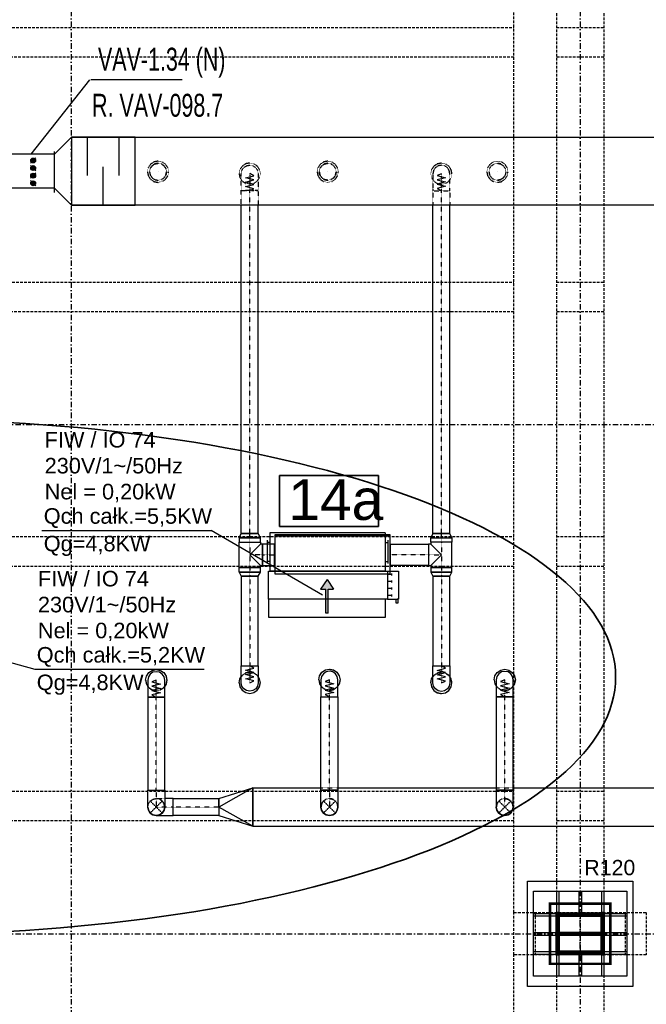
# Model space of a CAD drawing. Header units: centimetres. Extents: x -10729 to 144862, y -4437 to 43656.
# Tile 28 of 148: x 7999 to 8738, y 6117 to 7277. Entities that reach past the tile are written whole.
import ezdxf

# ---------------------------------------------------------------- set-up
doc = ezdxf.new("R2010")
doc.units = ezdxf.units.CM
doc.header["$LTSCALE"] = 0.1
for name, pattern in [('CADVENT_CENTERLINE', [9.9, 7.4, -1, 0.5, -1]), ('CADVENT_HIDDEN', [0.8, 0.25, -0.55]), ('Kondygnacja  -0_5$0$HIDDEN', [9.525, 6.35, -3.175]), ('Kondygnacja  -0_5$0$HIDDEN2', [4.7625, 3.175, -1.5875]), ('Osie rzutów$0$DASHDOT2', [12.7, 6.35, -3.175, 0, -3.175])]:
    doc.linetypes.add(name, pattern=pattern)
for name, color, linetype, lineweight in [('AU opis', 7, 'Continuous', 35), ('AU Sieć LON', 1, 'Continuous', 50), ('AU Strefa obsługiwana', 90, 'Continuous', 35), ('bgde_urządzenia', 3, 'Continuous', 30)]:
    doc.layers.add(name, color=color, linetype=linetype, lineweight=lineweight)
for name, color, linetype in [('bgde-nawiewCEN', 7, 'Continuous'), ('bgde-nawiewDETAILS', 1, 'Continuous'), ('bgde-nawiewEXP', 1, 'Continuous'), ('bgde-nawiewHIDDEN', 1, 'Continuous'), ('bgde_opis urządzen', 6, 'Continuous'), ('bgde_redukcja', 3, 'Continuous'), ('bgde_tlumik', 6, 'Continuous'), ('bgde_VAV', 4, 'Continuous'), ('Kondygnacja  -0_5$0$ARCH_GK', 8, 'Continuous'), ('Kondygnacja  -0_5$0$ARCH_INFO_ODPORNOŚĆ OGNIOWA', 8, 'Continuous'), ('Kondygnacja  -0_5$0$ARCH_KONSTR_POWYŻEJ RZUTU', 8, 'Kondygnacja  -0_5$0$HIDDEN'), ('Kondygnacja  -0_5$0$ARCH_KONSTR_POWYŻEJ RZUTU_IST', 8, 'Kondygnacja  -0_5$0$HIDDEN2'), ('Kondygnacja  -0_5$0$ARCH_OKŁADZINA', 8, 'Continuous'), ('Kondygnacja  -0_5$0$ARCH_SŁUPY', 8, 'Continuous'), ('Osie rzutów$0$ARCH_INFO_OSIE_IST', 8, 'Osie rzutów$0$DASHDOT2'), ('Osie rzutów$0$ARCH_INFO_OSIE_OPISY_IST', 8, 'Continuous')]:
    doc.layers.add(name, color=color, linetype=linetype)
doc.layers.add('Kondygnacja  -0_5$0$ARCH_KONSTRUKCJA_NIEWIDOCZNA', color=8, linetype='Continuous', plot=False)
doc.styles.add('Arial', font='ARIAL.TTF')
doc.styles.add('Kondygnacja  -0_5$0$Arial', font='ARIAL.TTF')
pattern_1 = [(45, (-1133.3117, -3177.9858), (-0.6735192, 0.6735192), [])]

# ---------------------------------------------------------------- blocks, each defined once
blk = doc.blocks.new('Osie rzutów')
at = {"layer": 'Osie rzutów$0$ARCH_INFO_OSIE_IST', "ltscale": 10}
for p, q in [((8060, 12510), (8060, 4623.26)), ((8660, 12510), (8660, 4623.26)), ((4436.04, 6800), (15156.54, 6800)), ((8660, 6170), (8660, 6230)), ((4436.04, 6200), (15156.54, 6200)), ((8690, 6200), (8630, 6200))]:
    blk.add_line(p, q, dxfattribs=at)
blk = doc.blocks.new('Kondygnacja  -0_5$0$słup_kwadrat')
at = {"layer": 'Kondygnacja  -0_5$0$ARCH_SŁUPY', "lineweight": 40}
h = blk.add_hatch(dxfattribs=at)
h.set_pattern_fill('ANSI31', color=256, scale=0.3, style=0)
h.set_pattern_definition(pattern_1)
h.paths.add_polyline_path([(36, 34), (39, 34), (39, 84), (36, 84)])
h = blk.add_hatch(dxfattribs=at)
h.set_pattern_fill('ANSI31', color=256, scale=0.3, style=0)
h.set_pattern_definition(pattern_1)
h.paths.add_polyline_path([(89, 80), (89, 83), (39, 83), (39, 80)])
h = blk.add_hatch(dxfattribs=at)
h.set_pattern_fill('ANSI31', color=256, scale=0.3, style=0)
h.set_pattern_definition(pattern_1)
h.paths.add_polyline_path([(89, 34), (92, 34), (92, 84), (89, 84)])
h = blk.add_hatch(dxfattribs=at)
h.set_pattern_fill('ANSI31', color=256, scale=0.3, style=0)
h.set_pattern_definition(pattern_1)
h.paths.add_polyline_path([(89, 57.5), (89, 60.5), (39, 60.5), (39, 57.5)])
h = blk.add_hatch(dxfattribs=at)
h.set_pattern_fill('ANSI31', color=256, scale=0.3, style=0)
h.set_pattern_definition(pattern_1)
h.paths.add_polyline_path([(89, 35), (89, 38), (39, 38), (39, 35)])
at = {"layer": 'Kondygnacja  -0_5$0$ARCH_KONSTRUKCJA_NIEWIDOCZNA'}
blk.add_lwpolyline([(119, 109), (119, 9), (9, 9), (9, 109)], close=True, dxfattribs=at)
for points in [[(36, 109), (36, 84)], [(39, 109), (39, 84)], [(62.5, 109), (62.5, 83)], [(65.5, 109), (65.5, 83)], [(89, 109), (89, 84)], [(92, 109), (92, 84)], [(9, 83), (36, 83)], [(92, 83), (119, 83)], [(9, 80), (36, 80)], [(92, 80), (119, 80)], [(9, 60.5), (36, 60.5)], [(92, 60.5), (119, 60.5)], [(9, 57.5), (36, 57.5)], [(92, 57.5), (119, 57.5)], [(9, 38), (36, 38)], [(9, 35), (36, 35)], [(62.5, 35), (62.5, 9)], [(65.5, 35), (65.5, 9)], [(92, 38), (119, 38)], [(92, 35), (119, 35)], [(36, 34), (36, 9)], [(39, 34), (39, 9)], [(89, 34), (89, 9)], [(92, 34), (92, 9)]]:
    blk.add_lwpolyline(points, dxfattribs=at)
at = {"layer": 'Kondygnacja  -0_5$0$ARCH_OKŁADZINA'}
blk.add_lwpolyline([(2, 121), (126, 121), (126, -3), (2, -3)], close=True, dxfattribs=at)
at = {"layer": 'Kondygnacja  -0_5$0$ARCH_SŁUPY', "lineweight": 40}
for p, q in [((39, 60.5), (89, 60.5)), ((89, 57.5), (39, 57.5))]:
    blk.add_line(p, q, dxfattribs=at)
at = {"layer": 'Kondygnacja  -0_5$0$ARCH_SŁUPY', "lineweight": 50, "const_width": 3}
blk.add_lwpolyline([(28.5, 94.5), (99.5, 94.5), (99.5, 23.5), (28.5, 23.5)], close=True, dxfattribs=at)
at = {"layer": 'Kondygnacja  -0_5$0$ARCH_SŁUPY', "lineweight": 40}
for points in [[(36, 84), (39, 84), (39, 34), (36, 34)], [(89, 84), (92, 84), (92, 34), (89, 34)]]:
    blk.add_lwpolyline(points, close=True, dxfattribs=at)
for points in [[(89, 83), (39, 83)], [(39, 80), (89, 80)], [(89, 38), (39, 38)], [(39, 35), (89, 35)]]:
    blk.add_lwpolyline(points, dxfattribs=at)
blk = doc.blocks.new('Kondygnacja  -0_5$0$konstrukcja istniejąca -0.5')
at = {"layer": 'Kondygnacja  -0_5$0$ARCH_KONSTR_POWYŻEJ RZUTU_IST', "ltscale": 10}
for p, q in [((8632, 7375), (8632, 6225)), ((8632, 6175), (8632, 5025))]:
    blk.add_line(p, q, dxfattribs=at)
for points in [[(8582, 6225), (8582, 7375)], [(8688, 7375), (8688, 6225)], [(7538, 7267.9), (8582, 7267.9)], [(8632, 7267.9), (8688, 7267.9)], [(8582, 7232.9), (7538, 7232.9)], [(8688, 7232.9), (8632, 7232.9)], [(7538, 6967.9), (8582, 6967.9)], [(8632, 6967.9), (8688, 6967.9)], [(8582, 6932.9), (7538, 6932.9)], [(8688, 6932.9), (8632, 6932.9)], [(7538, 6667.9), (8582, 6667.9)], [(8632, 6667.9), (8688, 6667.9)], [(8582, 6632.9), (7538, 6632.9)], [(8688, 6632.9), (8632, 6632.9)], [(7538, 6367.9), (8582, 6367.9)], [(8632, 6367.9), (8688, 6367.9)], [(8582, 6332.9), (7538, 6332.9)], [(8688, 6332.9), (8632, 6332.9)], [(8738, 6175), (8582, 6175), (8582, 6225), (8738, 6225), (8738, 6175)], [(8582, 5025), (8582, 6175)], [(8688, 6175), (8688, 5025)]]:
    blk.add_lwpolyline(points, dxfattribs=at)
at = {"layer": 'Kondygnacja  -0_5$0$ARCH_KONSTR_POWYŻEJ RZUTU_IST', "ltscale": 10, "elevation": 0}
for points in [[(8607, 6225), (8607, 6175)], [(8713, 6225), (8713, 6175)]]:
    blk.add_lwpolyline(points, dxfattribs=at)
blk = doc.blocks.new('blok')
at = {"layer": 'bgde_VAV', "color": 3, "linetype": 'Continuous', "lineweight": -2}
for p, q in [((-54400, 33775), (-54434, 33775)), ((-53950, 33775), (-54400, 33775)), ((-53967, 33775), (-54000, 33775)), ((-54434, 33225), (-54400, 33225)), ((-54400, 33225), (-54000, 33225)), ((-54000, 33225), (-53967, 33225))]:
    blk.add_line(p, q, dxfattribs=at)
at = {"layer": 'bgde_VAV', "color": 3, "linetype": 'ByBlock', "lineweight": -2}
for p, q in [((-54400, 33775), (-54400, 33225)), ((-54000, 33775), (-54000, 33225))]:
    blk.add_line(p, q, dxfattribs=at)
at = {"layer": 'bgde_VAV', "color": 3, "linetype": 'Continuous', "lineweight": -3}
for p, q in [((-54295, 33493), (-54358, 33556)), ((-54326, 33524), (-54354, 33533)), ((-54326, 33524), (-54349, 33541)), ((-54326, 33524), (-54343, 33547)), ((-54326, 33524), (-54335, 33551)), ((-54326, 33524), (-54326, 33553)), ((-54326, 33524), (-54317, 33551)), ((-54326, 33524), (-54309, 33547)), ((-54326, 33524), (-54303, 33541)), ((-54326, 33524), (-54299, 33533)), ((-54205, 33556), (-54269, 33493)), ((-54237, 33524), (-54264, 33533)), ((-54237, 33524), (-54260, 33541)), ((-54237, 33524), (-54254, 33547)), ((-54237, 33524), (-54246, 33551)), ((-54237, 33524), (-54237, 33553)), ((-54237, 33524), (-54228, 33551)), ((-54237, 33524), (-54220, 33547)), ((-54237, 33524), (-54214, 33541)), ((-54237, 33524), (-54210, 33533)), ((-54116, 33493), (-54179, 33556)), ((-54147, 33524), (-54175, 33533)), ((-54147, 33524), (-54171, 33541)), ((-54147, 33524), (-54164, 33547)), ((-54147, 33524), (-54156, 33551)), ((-54147, 33524), (-54147, 33553)), ((-54147, 33524), (-54139, 33551)), ((-54147, 33524), (-54131, 33547)), ((-54147, 33524), (-54124, 33541)), ((-54147, 33524), (-54120, 33533)), ((-54026, 33556), (-54090, 33493)), ((-54058, 33524), (-54085, 33533)), ((-54058, 33524), (-54081, 33541)), ((-54058, 33524), (-54075, 33547)), ((-54058, 33524), (-54067, 33551)), ((-54058, 33524), (-54058, 33553)), ((-54058, 33524), (-54049, 33551)), ((-54058, 33524), (-54041, 33547)), ((-54058, 33524), (-54035, 33541)), ((-54058, 33524), (-54031, 33533)), ((-54326, 33524), (-54355, 33524)), ((-54326, 33524), (-54354, 33515)), ((-54326, 33524), (-54349, 33507)), ((-54326, 33524), (-54343, 33501)), ((-54326, 33524), (-54335, 33497)), ((-54326, 33524), (-54299, 33515)), ((-54326, 33524), (-54303, 33507)), ((-54326, 33524), (-54309, 33501)), ((-54326, 33524), (-54317, 33497)), ((-54326, 33524), (-54326, 33496)), ((-54326, 33524), (-54298, 33524)), ((-54237, 33524), (-54266, 33524)), ((-54237, 33524), (-54264, 33515)), ((-54237, 33524), (-54260, 33507)), ((-54237, 33524), (-54254, 33501)), ((-54237, 33524), (-54246, 33497)), ((-54237, 33524), (-54210, 33515)), ((-54237, 33524), (-54214, 33507)), ((-54237, 33524), (-54220, 33501)), ((-54237, 33524), (-54228, 33497)), ((-54237, 33524), (-54237, 33496)), ((-54237, 33524), (-54208, 33524)), ((-54147, 33524), (-54176, 33524)), ((-54147, 33524), (-54175, 33515)), ((-54147, 33524), (-54171, 33507)), ((-54147, 33524), (-54164, 33501)), ((-54147, 33524), (-54156, 33497)), ((-54147, 33524), (-54120, 33515)), ((-54147, 33524), (-54124, 33507)), ((-54147, 33524), (-54131, 33501)), ((-54147, 33524), (-54139, 33497)), ((-54147, 33524), (-54147, 33496)), ((-54147, 33524), (-54119, 33524)), ((-54058, 33524), (-54087, 33524)), ((-54058, 33524), (-54085, 33515)), ((-54058, 33524), (-54081, 33507)), ((-54058, 33524), (-54075, 33501)), ((-54058, 33524), (-54067, 33497)), ((-54058, 33524), (-54031, 33515)), ((-54058, 33524), (-54035, 33507)), ((-54058, 33524), (-54041, 33501)), ((-54058, 33524), (-54049, 33497)), ((-54058, 33524), (-54058, 33496)), ((-54058, 33524), (-54029, 33524))]:
    blk.add_line(p, q, dxfattribs=at)
for centre in [(-54326, 33524), (-54237, 33524), (-54147, 33524), (-54058, 33524)]:
    blk.add_ellipse(centre, major_axis=(0, 28.6), ratio=1, start_param=-1.570796, end_param=4.712389, dxfattribs=at)
blk = doc.blocks.new('t34')
at = {"layer": 'bgde_tlumik'}
for p, q in [((-40401, 25953), (-40401, 26403)), ((-40026, 25953), (-40026, 26403)), ((-40214, 25603), (-40214, 26053))]:
    blk.add_line(p, q, dxfattribs=at)
blk.add_lwpolyline([(-40589, 25603), (-39839, 25603), (-39839, 26403), (-40589, 26403)], close=True, dxfattribs=at)

msp = doc.modelspace()

# ---------------------------------------------------------------- hatches: boundary and pattern name
at = {"layer": 'bgde_urządzenia'}
h = msp.add_hatch(color=256, dxfattribs=at)
h.paths.add_polyline_path([(8363.219, 6594.398), (8360.219, 6594.398), (8360.219, 6606.064), (8354.029, 6606.064), (8361.719, 6617.491), (8369.409, 6606.064), (8363.219, 6606.064)])
h.paths.add_polyline_path([(8363.219, 6577.73), (8360.219, 6577.73), (8360.219, 6594.398), (8363.219, 6594.398)])

# ---------------------------------------------------------------- linework, layer by layer
at = {"layer": 'AU opis'}
msp.add_lwpolyline([(8305.784, 6739.908), (8422.173, 6739.908), (8422.173, 6679.9), (8305.784, 6679.9)], close=True, dxfattribs=at)
at = {"layer": 'AU Sieć LON', "color": 4, "lineweight": 50}
msp.add_ellipse((9941.574, 7546.233), major_axis=(1097.156, -482.228), ratio=0.53924576, dxfattribs=at)
at = {"layer": 'AU Strefa obsługiwana'}
msp.add_ellipse((7856.68, 6502.562), major_axis=(845.197, 0), ratio=0.35891006, dxfattribs=at)
at = {"layer": 'bgde-nawiewCEN', "linetype": 'CADVENT_CENTERLINE', "ltscale": 0.06}
for p, q in [((8270.588, 7095.66), (8270.588, 7095.613)), ((8270.588, 7095.613), (8270.588, 7095.5)), ((8270.588, 7095.5), (8270.588, 7095.281)), ((8270.588, 7095.281), (8270.588, 7094.92)), ((8270.588, 7094.92), (8270.588, 7094.38)), ((8270.588, 7094.38), (8270.588, 7093.628)), ((8270.588, 7093.628), (8270.588, 7092.626)), ((8270.588, 7092.626), (8270.588, 7091.34)), ((8270.588, 7091.34), (8270.588, 7089.734)), ((8270.588, 7089.734), (8270.588, 7087.773)), ((8496.458, 7095.444), (8496.458, 7095.492)), ((8496.458, 7095.332), (8496.458, 7095.444)), ((8496.458, 7095.112), (8496.458, 7095.332)), ((8496.458, 7094.751), (8496.458, 7095.112)), ((8496.458, 7094.212), (8496.458, 7094.751)), ((8496.458, 7093.459), (8496.458, 7094.212)), ((8496.458, 7092.458), (8496.458, 7093.459)), ((8496.458, 7091.172), (8496.458, 7092.458)), ((8496.458, 7089.566), (8496.458, 7091.172)), ((8496.458, 7087.604), (8496.458, 7089.566)), ((8270.588, 7087.773), (8270.588, 7085.42)), ((8270.588, 7085.42), (8270.588, 7082.641)), ((8270.588, 7082.641), (8270.588, 7077.53)), ((8270.588, 7077.53), (8270.588, 7075.66)), ((8496.458, 7085.252), (8496.458, 7087.604)), ((8496.458, 7082.472), (8496.458, 7085.252)), ((8496.458, 7077.361), (8496.458, 7082.472)), ((8496.458, 7075.492), (8496.458, 7077.361)), ((8270.588, 6671.496), (8270.588, 7075.66)), ((8496.458, 6671.496), (8496.458, 7075.492)), ((8270.588, 6661.196), (8270.588, 6671.496)), ((8496.458, 6661.196), (8496.458, 6671.496)), ((8270.588, 6661.196), (8270.588, 6646.396)), ((8496.458, 6661.196), (8496.458, 6646.396)), ((8270.588, 6646.396), (8270.588, 6631.596)), ((8285.588, 6646.396), (8270.588, 6646.396)), ((8285.588, 6646.396), (8299.588, 6646.396)), ((8299.988, 6646.396), (8299.588, 6646.396)), ((8435.988, 6646.396), (8436.388, 6646.396)), ((8481.458, 6646.396), (8436.388, 6646.396)), ((8481.458, 6646.396), (8496.458, 6646.396)), ((8496.458, 6646.396), (8496.458, 6631.596)), ((8270.588, 6631.596), (8270.588, 6621.296)), ((8496.458, 6631.596), (8496.458, 6621.296)), ((8270.588, 6621.296), (8270.588, 6515.685)), ((8496.458, 6621.296), (8496.458, 6515.543)), ((8270.588, 6515.685), (8270.588, 6513.815)), ((8270.588, 6513.815), (8270.588, 6508.704)), ((8270.588, 6508.704), (8270.588, 6505.925)), ((8496.458, 6515.543), (8496.458, 6513.674)), ((8496.458, 6513.674), (8496.458, 6508.563)), ((8496.458, 6508.563), (8496.458, 6505.783)), ((8160.383, 6498.743), (8160.383, 6498.79)), ((8160.383, 6498.63), (8160.383, 6498.743)), ((8160.383, 6498.411), (8160.383, 6498.63)), ((8160.383, 6498.049), (8160.383, 6498.411)), ((8160.383, 6497.51), (8160.383, 6498.049)), ((8160.383, 6496.757), (8160.383, 6497.51)), ((8270.588, 6505.925), (8270.588, 6503.573)), ((8270.588, 6503.573), (8270.588, 6501.611)), ((8270.588, 6501.611), (8270.588, 6500.005)), ((8270.588, 6500.005), (8270.588, 6498.719)), ((8270.588, 6498.719), (8270.588, 6497.718)), ((8270.588, 6497.718), (8270.588, 6496.965)), ((8270.588, 6496.965), (8270.588, 6496.426)), ((8364.538, 6499.181), (8364.538, 6499.228)), ((8364.538, 6499.068), (8364.538, 6499.181)), ((8364.538, 6498.849), (8364.538, 6499.068)), ((8364.538, 6498.487), (8364.538, 6498.849)), ((8364.538, 6497.948), (8364.538, 6498.487)), ((8364.538, 6497.196), (8364.538, 6497.948)), ((8364.538, 6496.194), (8364.538, 6497.196)), ((8496.458, 6505.783), (8496.458, 6503.431)), ((8496.458, 6503.431), (8496.458, 6501.469)), ((8496.458, 6501.469), (8496.458, 6499.863)), ((8496.458, 6499.863), (8496.458, 6498.577)), ((8496.458, 6498.577), (8496.458, 6497.576)), ((8496.458, 6497.576), (8496.458, 6496.823)), ((8496.458, 6496.823), (8496.458, 6496.284)), ((8571.162, 6499.15), (8571.162, 6499.176)), ((8571.162, 6499.176), (8571.162, 6499.168)), ((8571.162, 6499.05), (8571.162, 6499.15)), ((8571.162, 6498.84), (8571.162, 6499.05)), ((8571.162, 6498.487), (8571.162, 6498.84)), ((8571.162, 6497.954), (8571.162, 6498.487)), ((8571.162, 6497.206), (8571.162, 6497.954)), ((8571.162, 6496.208), (8571.162, 6497.206)), ((8160.383, 6495.756), (8160.383, 6496.757)), ((8160.383, 6494.47), (8160.383, 6495.756)), ((8160.383, 6492.864), (8160.383, 6494.47)), ((8160.383, 6490.903), (8160.383, 6492.864)), ((8160.383, 6488.55), (8160.383, 6490.903)), ((8160.383, 6485.771), (8160.383, 6488.55)), ((8160.383, 6480.66), (8160.383, 6485.771)), ((8270.588, 6496.426), (8270.588, 6496.064)), ((8270.588, 6496.064), (8270.588, 6495.845)), ((8270.588, 6495.845), (8270.588, 6495.733)), ((8270.588, 6495.733), (8270.588, 6495.685)), ((8364.538, 6494.908), (8364.538, 6496.194)), ((8364.538, 6493.302), (8364.538, 6494.908)), ((8364.538, 6491.341), (8364.538, 6493.302)), ((8364.538, 6488.988), (8364.538, 6491.341)), ((8364.538, 6486.209), (8364.538, 6488.988)), ((8364.538, 6481.098), (8364.538, 6486.209)), ((8496.458, 6496.284), (8496.458, 6495.923)), ((8496.458, 6495.923), (8496.458, 6495.703)), ((8496.458, 6495.703), (8496.458, 6495.591)), ((8496.458, 6495.591), (8496.458, 6495.543)), ((8571.162, 6494.924), (8571.162, 6496.208)), ((8571.162, 6493.318), (8571.162, 6494.924)), ((8571.162, 6491.356), (8571.162, 6493.318)), ((8571.162, 6489.001), (8571.162, 6491.356)), ((8571.162, 6486.219), (8571.162, 6489.001)), ((8571.162, 6481.103), (8571.162, 6486.219)), ((8160.383, 6478.79), (8160.383, 6480.66)), ((8160.383, 6369.318), (8160.383, 6478.79)), ((8364.538, 6479.228), (8364.538, 6481.098)), ((8364.538, 6369.318), (8364.538, 6479.228)), ((8571.162, 6479.231), (8571.162, 6481.103)), ((8571.162, 6369.318), (8571.162, 6479.231)), ((8160.383, 6369.318), (8160.383, 6349.318)), ((8364.538, 6369.318), (8364.538, 6349.318)), ((8571.162, 6349.318), (8571.162, 6369.318)), ((8180.383, 6349.318), (8160.383, 6349.318)), ((8234.07, 6349.318), (8180.383, 6349.318))]:
    msp.add_line(p, q, dxfattribs=at)
at = {"layer": 'bgde-nawiewDETAILS', "linetype": 'CADVENT_HIDDEN'}
for p, q in [((8153.312, 6342.247), (8167.454, 6356.389)), ((8153.312, 6356.389), (8167.454, 6342.247)), ((8357.467, 6342.247), (8371.61, 6356.389)), ((8357.467, 6356.389), (8371.61, 6342.247)), ((8564.091, 6342.247), (8578.233, 6356.389)), ((8564.091, 6356.389), (8578.233, 6342.247))]:
    msp.add_line(p, q, dxfattribs=at)
at = {"layer": 'bgde-nawiewEXP', "linetype": 'Continuous'}
for points in [[(8060.424, 7058.531), (8040.424, 7078.531), (8040.424, 7118.531), (8060.424, 7138.531)], [(8483.958, 6666.681), (8508.958, 6666.681), (8506.458, 6671.496), (8486.458, 6671.496)], [(8258.088, 6661.196), (8283.088, 6661.196), (8283.088, 6666.681), (8258.088, 6666.681)], [(8299.988, 6668.896), (8435.988, 6668.896), (8435.988, 6669.896), (8299.988, 6669.896)], [(8299.988, 6623.896), (8435.988, 6623.896), (8435.988, 6668.896), (8299.988, 6668.896)], [(8481.458, 6633.896), (8483.958, 6633.896), (8483.958, 6631.596), (8508.958, 6631.596), (8508.958, 6661.196), (8483.958, 6661.196), (8483.958, 6666.681), (8508.958, 6666.681), (8508.958, 6661.196), (8483.958, 6661.196), (8483.958, 6658.896), (8481.458, 6658.896), (8481.458, 6634.848)], [(8285.588, 6633.896), (8299.588, 6633.896), (8299.588, 6658.896), (8285.588, 6658.896), (8285.588, 6634.848)], [(8436.388, 6633.896), (8436.388, 6658.896), (8481.458, 6658.896), (8481.458, 6633.896)], [(8258.088, 6626.112), (8260.588, 6621.296), (8260.588, 6515.685), (8280.588, 6515.685), (8280.588, 6621.296), (8260.588, 6621.296), (8260.588, 6621.296), (8280.588, 6621.296), (8283.088, 6626.112), (8259.039, 6626.112)], [(8483.958, 6626.112), (8508.958, 6626.112), (8508.958, 6631.596), (8483.958, 6631.596)], [(8483.958, 6626.112), (8486.458, 6621.296), (8506.458, 6621.296), (8508.958, 6626.112), (8484.91, 6626.112)], [(8486.458, 6515.543), (8506.458, 6515.543), (8506.458, 6621.296), (8486.458, 6621.296)], [(8150.383, 6498.049), (8150.383, 6478.79), (8170.383, 6478.79), (8170.383, 6498.79), (8169.622, 6502.617), (8167.454, 6505.861), (8164.21, 6508.029), (8160.383, 6508.79), (8156.556, 6508.029), (8153.312, 6505.861), (8151.144, 6502.617), (8150.383, 6498.79), (8150.383, 6498.411)], [(8260.588, 6495.685), (8260.588, 6515.685), (8280.588, 6515.685), (8280.588, 6495.685), (8279.827, 6491.858), (8277.659, 6488.614), (8274.415, 6486.446), (8270.588, 6485.685), (8266.761, 6486.446), (8263.517, 6488.614), (8261.349, 6491.858)], [(8354.538, 6486.209), (8354.538, 6479.228), (8374.538, 6479.228), (8374.538, 6499.228), (8373.777, 6503.055), (8371.61, 6506.299), (8368.365, 6508.467), (8364.538, 6509.228), (8360.712, 6508.467), (8357.467, 6506.299), (8355.3, 6503.055), (8354.538, 6499.228), (8354.538, 6488.988)], [(8486.458, 6499.863), (8486.458, 6515.543), (8506.458, 6515.543), (8506.458, 6495.543), (8505.697, 6491.716), (8503.529, 6488.472), (8500.285, 6486.305), (8496.458, 6485.543), (8492.631, 6486.305), (8489.387, 6488.472), (8487.22, 6491.716), (8486.458, 6495.543), (8486.458, 6498.577)], [(8561.162, 6498.84), (8561.162, 6479.231), (8581.162, 6479.231), (8581.162, 6499.176), (8580.401, 6503.003), (8578.233, 6506.247), (8574.989, 6508.415), (8571.162, 6509.176), (8567.335, 6508.415), (8564.091, 6506.247), (8561.923, 6503.003), (8561.162, 6499.176), (8561.162, 6499.05)], [(8150.383, 6369.318), (8170.383, 6369.318), (8170.383, 6478.79), (8150.383, 6478.79)], [(8354.538, 6349.318), (8354.538, 6369.318), (8368.365, 6369.318), (8368.365, 6369.318), (8354.538, 6369.318), (8354.538, 6479.228), (8374.538, 6479.228), (8374.538, 6369.318), (8368.365, 6369.318), (8368.365, 6369.318), (8374.538, 6369.318), (8374.538, 6349.318), (8373.777, 6345.491), (8371.61, 6342.247), (8368.365, 6340.079), (8364.538, 6339.318), (8360.712, 6340.079), (8357.467, 6342.247), (8355.3, 6345.491)], [(8561.162, 6369.318), (8581.162, 6369.318), (8581.162, 6479.231), (8561.162, 6479.231)], [(8150.383, 6349.318), (8150.383, 6369.318), (8170.383, 6369.318), (8170.383, 6349.318), (8169.622, 6345.491), (8167.454, 6342.247), (8164.21, 6340.079), (8160.383, 6339.318), (8156.556, 6340.079), (8153.312, 6342.247), (8151.144, 6345.491)], [(8234.07, 6349.318), (8234.07, 6359.318), (8274.07, 6371.818)], [(8274.07, 6326.818), (8274.07, 6371.818)], [(8561.162, 6349.318), (8561.923, 6345.491), (8564.091, 6342.247), (8567.335, 6340.079), (8571.162, 6339.318), (8574.989, 6340.079), (8578.233, 6342.247), (8580.401, 6345.491), (8581.162, 6349.318), (8581.162, 6369.318), (8561.162, 6369.318), (8561.162, 6349.702)], [(8180.383, 6339.318), (8180.383, 6359.318), (8234.07, 6359.318), (8234.07, 6339.318)], [(8234.07, 6339.318), (8274.07, 6326.818), (8234.07, 6349.318), (8234.07, 6340.079)], [(8354.538, 6349.318), (8355.3, 6345.491), (8357.467, 6342.247), (8360.712, 6340.079), (8364.538, 6339.318), (8368.365, 6340.079), (8371.61, 6342.247), (8373.777, 6345.491), (8374.538, 6349.318), (8373.777, 6345.491), (8371.61, 6342.247), (8368.365, 6340.079), (8364.538, 6339.318), (8360.712, 6340.079), (8357.467, 6342.247), (8355.3, 6345.491)], [(8561.162, 6349.318), (8561.923, 6345.491), (8564.091, 6342.247), (8567.335, 6340.079), (8571.162, 6339.318), (8574.989, 6340.079), (8578.233, 6342.247), (8580.401, 6345.491), (8581.162, 6349.318), (8580.401, 6345.491), (8578.233, 6342.247), (8574.989, 6340.079), (8571.162, 6339.318), (8567.335, 6340.079), (8564.091, 6342.247), (8561.923, 6345.491)]]:
    msp.add_lwpolyline(points, close=True, dxfattribs=at)
for points in [[(8060.424, 7138.531), (13182.874, 7138.531), (13182.874, 7058.531), (8060.424, 7058.531)], [(8258.088, 6666.681), (8283.088, 6666.681), (8280.588, 6671.496), (8280.588, 6671.496), (8260.588, 6671.496), (8260.588, 7058.531)], [(8258.088, 6666.681), (8260.588, 6671.496), (8280.588, 6671.496), (8280.588, 7058.531)], [(8486.458, 6671.496), (8506.458, 6671.496), (8506.458, 7058.531)], [(8486.458, 6671.496), (8486.458, 7058.531)], [(8258.088, 6626.112), (8283.088, 6626.112), (8283.088, 6631.596), (8258.088, 6631.596), (8258.088, 6661.196), (8283.088, 6661.196), (8283.088, 6658.896), (8270.588, 6646.396), (8283.088, 6633.896), (8285.588, 6633.896), (8285.588, 6658.896), (8283.088, 6658.896)], [(8299.588, 6633.896), (8299.588, 6658.896), (8299.988, 6658.896)], [(8435.988, 6633.896), (8436.388, 6633.896), (8436.388, 6658.896), (8435.988, 6658.896)], [(8483.958, 6633.896), (8496.458, 6646.396), (8483.958, 6658.896)], [(8258.088, 6626.112), (8258.088, 6631.596), (8283.088, 6631.596), (8283.088, 6633.896)], [(8299.588, 6633.896), (8299.988, 6633.896)], [(8147.883, 6498.79), (8148.834, 6503.574), (8151.544, 6507.629), (8155.599, 6510.339), (8160.383, 6511.29), (8165.166, 6510.339), (8169.222, 6507.629), (8171.931, 6503.574), (8172.883, 6498.79), (8171.931, 6494.007), (8170.383, 6491.689)], [(8352.038, 6499.228), (8352.99, 6504.012), (8355.7, 6508.067), (8359.755, 6510.777), (8364.538, 6511.728), (8369.322, 6510.777), (8373.377, 6508.067), (8376.087, 6504.012), (8377.038, 6499.228), (8376.087, 6494.445), (8374.538, 6492.127)], [(8558.662, 6499.156), (8558.662, 6499.168), (8559.613, 6503.951), (8562.323, 6508.006), (8566.378, 6510.716), (8571.162, 6511.668), (8575.945, 6510.716), (8580.001, 6508.006), (8582.71, 6503.951), (8583.662, 6499.168), (8582.71, 6494.384), (8581.162, 6492.067)], [(8147.883, 6498.79), (8148.834, 6494.007), (8150.383, 6491.689)], [(8258.088, 6495.685), (8259.039, 6490.902), (8261.749, 6486.846), (8265.804, 6484.137), (8270.588, 6483.185), (8275.371, 6484.137), (8279.427, 6486.846), (8282.136, 6490.902), (8283.088, 6495.685), (8282.136, 6500.469), (8280.588, 6502.786)], [(8258.088, 6495.685), (8259.039, 6500.469), (8260.588, 6502.786)], [(8352.038, 6499.228), (8352.99, 6494.445), (8354.538, 6492.127)], [(8483.958, 6495.543), (8484.91, 6490.76), (8487.619, 6486.704), (8491.675, 6483.995), (8496.458, 6483.043), (8501.242, 6483.995), (8505.297, 6486.704), (8508.007, 6490.76), (8508.958, 6495.543), (8508.007, 6500.327), (8506.458, 6502.644)], [(8483.958, 6495.543), (8484.91, 6500.327), (8486.458, 6502.644)], [(8558.662, 6499.168), (8559.613, 6494.384), (8561.162, 6492.067)], [(8558.662, 6499.156), (8559.613, 6494.372), (8561.162, 6492.055)], [(8581.162, 6492.055), (8582.71, 6494.372), (8583.662, 6499.156), (8583.662, 6499.168)], [(8274.07, 6326.818), (9584.963, 6326.818), (9584.963, 6371.818), (9575.834, 6371.818)], [(8274.07, 6371.818), (8354.538, 6371.818)], [(8374.538, 6371.818), (8561.162, 6371.818)], [(8581.162, 6371.818), (8749.518, 6371.818)], [(8150.383, 6349.318), (8151.144, 6345.491), (8153.312, 6342.247), (8156.556, 6340.079), (8160.383, 6339.318), (8180.383, 6339.318), (8180.383, 6359.318), (8170.383, 6359.318)], [(8150.383, 6349.318), (8151.144, 6345.491), (8153.312, 6342.247), (8156.556, 6340.079), (8160.383, 6339.318), (8164.21, 6340.079), (8167.454, 6342.247), (8169.622, 6345.491), (8170.383, 6349.318), (8169.622, 6345.491), (8167.454, 6342.247), (8164.21, 6340.079), (8160.383, 6339.318)]]:
    msp.add_lwpolyline(points, dxfattribs=at)
at = {"layer": 'bgde-nawiewEXP'}
for points in [[(8270.588, 6495.685), (8275.588, 6497.815), (8265.588, 6500.351), (8275.588, 6502.873), (8265.588, 6505.402), (8275.588, 6507.955), (8265.588, 6510.491), (8275.588, 6513.037), (8270.588, 6515.685)], [(8496.458, 6495.543), (8501.458, 6497.673), (8491.458, 6500.209), (8501.458, 6502.731), (8491.458, 6505.26), (8501.458, 6507.813), (8491.458, 6510.349), (8501.458, 6512.895), (8496.458, 6515.543)], [(8160.383, 6498.79), (8155.383, 6496.66), (8165.383, 6494.124), (8155.383, 6491.602), (8165.383, 6489.074), (8155.383, 6486.52), (8165.383, 6483.984), (8155.383, 6481.438), (8160.383, 6478.79)], [(8364.538, 6499.228), (8359.538, 6497.098), (8369.538, 6494.562), (8359.538, 6492.04), (8369.538, 6489.512), (8359.538, 6486.958), (8369.538, 6484.422), (8359.538, 6481.876), (8364.538, 6479.228)], [(8571.162, 6499.168), (8566.162, 6497.089), (8576.162, 6494.553), (8566.162, 6492.03), (8576.162, 6489.503), (8566.162, 6486.951), (8576.162, 6484.417), (8566.162, 6481.875), (8571.162, 6479.231)]]:
    msp.add_lwpolyline(points, dxfattribs=at)
at = {"layer": 'bgde-nawiewHIDDEN', "linetype": 'CADVENT_HIDDEN'}
for points in [[(8150.02, 7097.81), (8150.972, 7093.027), (8153.681, 7088.971), (8157.737, 7086.262), (8162.52, 7085.31), (8167.304, 7086.262), (8171.359, 7088.971), (8174.069, 7093.027), (8175.02, 7097.81), (8174.069, 7102.594), (8171.359, 7106.649), (8167.304, 7109.359), (8162.52, 7110.31), (8157.737, 7109.359), (8153.681, 7106.649), (8150.972, 7102.594)], [(8150.02, 7097.81), (8150.972, 7093.027), (8153.681, 7088.971), (8157.737, 7086.262), (8162.52, 7085.31), (8167.304, 7086.262), (8171.359, 7088.971), (8174.069, 7093.027), (8175.02, 7097.81), (8174.069, 7102.594), (8171.359, 7106.649), (8167.304, 7109.359), (8162.52, 7110.31), (8157.737, 7109.359), (8153.681, 7106.649), (8150.972, 7102.594)], [(8152.52, 7097.81), (8153.281, 7093.983), (8155.449, 7090.739), (8158.693, 7088.571), (8162.52, 7087.81), (8166.347, 7088.571), (8169.591, 7090.739), (8171.759, 7093.983), (8172.52, 7097.81), (8171.759, 7101.637), (8169.591, 7104.881), (8166.347, 7107.049), (8162.52, 7107.81), (8158.693, 7107.049), (8155.449, 7104.881), (8153.281, 7101.637)], [(8258.088, 7095.66), (8259.039, 7090.877), (8261.749, 7086.822), (8265.804, 7084.112), (8270.588, 7083.16), (8275.371, 7084.112), (8279.427, 7086.822), (8282.136, 7090.877), (8283.088, 7095.66), (8282.136, 7100.444), (8279.427, 7104.499), (8275.371, 7107.209), (8270.588, 7108.16), (8265.804, 7107.209), (8261.749, 7104.499), (8259.039, 7100.444)], [(8258.088, 7095.66), (8259.039, 7090.877), (8261.749, 7086.822), (8265.804, 7084.112), (8270.588, 7083.16), (8275.371, 7084.112), (8279.427, 7086.822), (8282.136, 7090.877), (8283.088, 7095.66), (8282.136, 7100.444), (8279.427, 7104.499), (8275.371, 7107.209), (8270.588, 7108.16), (8265.804, 7107.209), (8261.749, 7104.499), (8259.039, 7100.444)], [(8350.02, 7097.81), (8350.972, 7093.027), (8353.681, 7088.971), (8357.737, 7086.262), (8362.52, 7085.31), (8367.304, 7086.262), (8371.359, 7088.971), (8374.069, 7093.027), (8375.02, 7097.81), (8374.069, 7102.594), (8371.359, 7106.649), (8367.304, 7109.359), (8362.52, 7110.31), (8357.737, 7109.359), (8353.681, 7106.649), (8350.972, 7102.594)], [(8350.02, 7097.81), (8350.972, 7093.027), (8353.681, 7088.971), (8357.737, 7086.262), (8362.52, 7085.31), (8367.304, 7086.262), (8371.359, 7088.971), (8374.069, 7093.027), (8375.02, 7097.81), (8374.069, 7102.594), (8371.359, 7106.649), (8367.304, 7109.359), (8362.52, 7110.31), (8357.737, 7109.359), (8353.681, 7106.649), (8350.972, 7102.594)], [(8352.52, 7097.81), (8353.281, 7093.983), (8355.449, 7090.739), (8358.693, 7088.571), (8362.52, 7087.81), (8366.347, 7088.571), (8369.591, 7090.739), (8371.759, 7093.983), (8372.52, 7097.81), (8371.759, 7101.637), (8369.591, 7104.881), (8366.347, 7107.049), (8362.52, 7107.81), (8358.693, 7107.049), (8355.449, 7104.881), (8353.281, 7101.637)], [(8483.958, 7095.492), (8484.91, 7090.708), (8487.619, 7086.653), (8491.675, 7083.943), (8496.458, 7082.992), (8501.242, 7083.943), (8505.297, 7086.653), (8508.007, 7090.708), (8508.958, 7095.492), (8508.007, 7100.275), (8505.297, 7104.331), (8501.242, 7107.04), (8496.458, 7107.992), (8491.675, 7107.04), (8487.619, 7104.331), (8484.91, 7100.275)], [(8483.958, 7095.492), (8484.91, 7090.708), (8487.619, 7086.653), (8491.675, 7083.943), (8496.458, 7082.992), (8501.242, 7083.943), (8505.297, 7086.653), (8508.007, 7090.708), (8508.958, 7095.492), (8508.007, 7100.275), (8505.297, 7104.331), (8501.242, 7107.04), (8496.458, 7107.992), (8491.675, 7107.04), (8487.619, 7104.331), (8484.91, 7100.275)], [(8486.458, 7075.492), (8506.458, 7075.492), (8506.458, 7095.492), (8505.697, 7099.319), (8503.529, 7102.563), (8500.285, 7104.73), (8496.458, 7105.492), (8492.631, 7104.73), (8489.387, 7102.563), (8487.22, 7099.319), (8486.458, 7095.492), (8486.458, 7077.361)], [(8550.02, 7097.81), (8550.972, 7093.027), (8553.681, 7088.971), (8557.737, 7086.262), (8562.52, 7085.31), (8567.304, 7086.262), (8571.359, 7088.971), (8574.069, 7093.027), (8575.02, 7097.81), (8574.069, 7102.594), (8571.359, 7106.649), (8567.304, 7109.359), (8562.52, 7110.31), (8557.737, 7109.359), (8553.681, 7106.649), (8550.972, 7102.594)], [(8550.02, 7097.81), (8550.972, 7093.027), (8553.681, 7088.971), (8557.737, 7086.262), (8562.52, 7085.31), (8567.304, 7086.262), (8571.359, 7088.971), (8574.069, 7093.027), (8575.02, 7097.81), (8574.069, 7102.594), (8571.359, 7106.649), (8567.304, 7109.359), (8562.52, 7110.31), (8557.737, 7109.359), (8553.681, 7106.649), (8550.972, 7102.594)], [(8354.538, 6349.318), (8355.3, 6353.144), (8357.467, 6356.389), (8360.712, 6358.556), (8364.538, 6359.318), (8368.365, 6358.556), (8371.61, 6356.389), (8373.777, 6353.144), (8374.538, 6349.318), (8373.777, 6353.144), (8371.61, 6356.389), (8368.365, 6358.556), (8364.538, 6359.318), (8360.712, 6358.556), (8357.467, 6356.389), (8355.3, 6353.144)], [(8561.162, 6349.318), (8561.923, 6353.144), (8564.091, 6356.389), (8567.335, 6358.556), (8571.162, 6359.318), (8574.989, 6358.556), (8578.233, 6356.389), (8580.401, 6353.144), (8581.162, 6349.318), (8580.401, 6353.144), (8578.233, 6356.389), (8574.989, 6358.556), (8571.162, 6359.318), (8567.335, 6358.556), (8564.091, 6356.389), (8561.923, 6353.144)]]:
    msp.add_lwpolyline(points, close=True, dxfattribs=at)
for points in [[(8152.52, 7097.81), (8153.281, 7101.637), (8155.449, 7104.881), (8158.693, 7107.049), (8162.52, 7107.81), (8166.347, 7107.049)], [(8166.347, 7107.049), (8162.52, 7107.81)], [(8166.347, 7107.049), (8169.591, 7104.881), (8171.759, 7101.637), (8172.52, 7097.81), (8171.759, 7093.983)], [(8260.588, 7058.531), (8260.588, 7095.66), (8261.349, 7099.487), (8263.517, 7102.731), (8266.761, 7104.899), (8270.588, 7105.66), (8274.415, 7104.899), (8277.659, 7102.731), (8279.827, 7099.487), (8280.588, 7095.66), (8280.588, 7075.66), (8274.415, 7075.66), (8274.415, 7075.66), (8270.588, 7075.66), (8270.588, 7075.66), (8260.588, 7075.66), (8260.588, 7075.66), (8266.761, 7075.66)], [(8352.52, 7097.81), (8353.281, 7101.637), (8355.449, 7104.881), (8358.693, 7107.049), (8362.52, 7107.81), (8366.347, 7107.049), (8369.591, 7104.881), (8371.759, 7101.637), (8372.52, 7097.81), (8371.759, 7093.983), (8369.591, 7090.739), (8366.347, 7088.571), (8362.52, 7087.81), (8358.693, 7088.571)], [(8552.52, 7097.81), (8553.281, 7101.637), (8555.449, 7104.881), (8558.693, 7107.049), (8562.52, 7107.81), (8566.347, 7107.049), (8569.591, 7104.881), (8571.759, 7101.637), (8572.52, 7097.81), (8571.759, 7093.983), (8569.591, 7090.739), (8566.347, 7088.571)], [(8552.52, 7097.81), (8553.281, 7101.637), (8555.449, 7104.881), (8558.693, 7107.049), (8562.52, 7107.81), (8566.347, 7107.049)], [(8566.347, 7107.049), (8562.52, 7107.81)], [(8566.347, 7107.049), (8569.591, 7104.881), (8571.759, 7101.637)], [(8571.759, 7101.637), (8569.591, 7104.881)], [(8571.759, 7101.637), (8572.52, 7097.81), (8571.759, 7093.983), (8569.591, 7090.739)], [(8152.52, 7097.81), (8153.281, 7093.983), (8155.449, 7090.739), (8158.693, 7088.571), (8162.52, 7087.81), (8166.347, 7088.571)], [(8166.347, 7088.571), (8162.52, 7087.81)], [(8166.347, 7088.571), (8169.591, 7090.739), (8171.759, 7093.983)], [(8171.759, 7093.983), (8169.591, 7090.739)], [(8171.759, 7093.983), (8172.52, 7097.81)], [(8352.52, 7097.81), (8353.281, 7093.983)], [(8353.281, 7093.983), (8352.52, 7097.81)], [(8353.281, 7093.983), (8355.449, 7090.739), (8358.693, 7088.571), (8362.52, 7087.81)], [(8552.52, 7097.81), (8553.281, 7093.983), (8555.449, 7090.739), (8558.693, 7088.571), (8562.52, 7087.81), (8566.347, 7088.571)], [(8552.52, 7097.81), (8553.281, 7093.983), (8555.449, 7090.739), (8558.693, 7088.571), (8562.52, 7087.81), (8566.347, 7088.571), (8569.591, 7090.739), (8571.759, 7093.983)], [(8566.347, 7088.571), (8562.52, 7087.81)], [(8566.347, 7088.571), (8569.591, 7090.739)], [(8266.761, 7075.66), (8263.517, 7075.66)], [(8266.761, 7075.66), (8274.415, 7075.66), (8274.415, 7075.66), (8277.659, 7075.66), (8277.659, 7075.66), (8280.588, 7075.66), (8280.588, 7058.531)], [(8486.458, 7075.492), (8506.458, 7075.492), (8506.458, 7058.531)], [(8486.458, 7075.492), (8486.458, 7058.531)], [(8299.988, 6633.896), (8299.988, 6658.896)], [(8435.988, 6633.896), (8435.988, 6658.896)], [(8147.883, 6498.79), (8148.834, 6503.574), (8151.544, 6507.629), (8155.599, 6510.339), (8160.383, 6511.29), (8165.166, 6510.339), (8169.222, 6507.629), (8171.931, 6503.574), (8172.883, 6498.79), (8171.931, 6494.007), (8169.222, 6489.951), (8165.166, 6487.242), (8160.383, 6486.29), (8155.599, 6487.242), (8151.544, 6489.951), (8155.599, 6487.242), (8160.383, 6486.29), (8165.166, 6487.242), (8169.222, 6489.951), (8170.383, 6491.689)], [(8352.038, 6499.228), (8352.99, 6504.012), (8355.7, 6508.067), (8359.755, 6510.777), (8364.538, 6511.728), (8369.322, 6510.777), (8373.377, 6508.067), (8376.087, 6504.012), (8377.038, 6499.228), (8376.087, 6494.445), (8373.377, 6490.389), (8369.322, 6487.68), (8364.538, 6486.728), (8359.755, 6487.68), (8355.7, 6490.389), (8359.755, 6487.68), (8364.538, 6486.728), (8369.322, 6487.68), (8373.377, 6490.389), (8374.538, 6492.127)], [(8147.883, 6498.79), (8148.834, 6494.007), (8151.544, 6489.951), (8150.383, 6491.689)], [(8258.088, 6495.685), (8259.039, 6490.902), (8261.749, 6486.846), (8265.804, 6484.137), (8270.588, 6483.185), (8275.371, 6484.137), (8279.427, 6486.846), (8282.136, 6490.902), (8283.088, 6495.685), (8282.136, 6500.469), (8279.427, 6504.524), (8275.371, 6507.234), (8270.588, 6508.185), (8265.804, 6507.234), (8261.749, 6504.524), (8260.588, 6502.786)], [(8258.088, 6495.685), (8259.039, 6500.469), (8261.749, 6504.524), (8265.804, 6507.234), (8270.588, 6508.185), (8275.371, 6507.234), (8279.427, 6504.524), (8280.588, 6502.786)], [(8352.038, 6499.228), (8352.99, 6494.445), (8355.7, 6490.389), (8354.538, 6492.127)], [(8483.958, 6495.543), (8484.91, 6490.76), (8487.619, 6486.704), (8491.675, 6483.995), (8496.458, 6483.043), (8501.242, 6483.995), (8505.297, 6486.704), (8508.007, 6490.76), (8508.958, 6495.543), (8508.007, 6500.327), (8505.297, 6504.382), (8501.242, 6507.092), (8496.458, 6508.043), (8491.675, 6507.092), (8487.619, 6504.382), (8486.458, 6502.644)], [(8483.958, 6495.543), (8484.91, 6500.327), (8487.619, 6504.382), (8491.675, 6507.092), (8496.458, 6508.043), (8501.242, 6507.092), (8505.297, 6504.382), (8506.458, 6502.644)], [(8561.162, 6492.067), (8562.323, 6490.329), (8566.378, 6487.619), (8571.162, 6486.668), (8575.945, 6487.619), (8580.001, 6490.329), (8581.162, 6492.067)], [(8561.162, 6492.055), (8562.323, 6490.317), (8566.378, 6487.607), (8571.162, 6486.656), (8575.945, 6487.607), (8580.001, 6490.317), (8581.162, 6492.055)], [(8354.538, 6371.818), (8374.538, 6371.818)], [(8561.162, 6371.818), (8581.162, 6371.818)], [(8150.383, 6349.318), (8151.144, 6353.144), (8153.312, 6356.389), (8156.556, 6358.556), (8160.383, 6359.318), (8170.383, 6359.318)], [(8150.383, 6349.318), (8151.144, 6353.144), (8153.312, 6356.389), (8156.556, 6358.556), (8160.383, 6359.318), (8164.21, 6358.556), (8167.454, 6356.389), (8169.622, 6353.144), (8170.383, 6349.318), (8169.622, 6353.144), (8167.454, 6356.389), (8164.21, 6358.556), (8160.383, 6359.318)]]:
    msp.add_lwpolyline(points, dxfattribs=at)
at = {"layer": 'bgde-nawiewHIDDEN'}
for points in [[(8162.52, 7097.81), (8162.52, 7097.81)], [(8270.588, 7075.66), (8275.588, 7077.67), (8265.588, 7080.28), (8275.588, 7082.883), (8265.588, 7085.509), (8275.588, 7088.116), (8265.588, 7090.658), (8275.588, 7093.16), (8270.588, 7095.66)], [(8362.52, 7097.81), (8362.52, 7097.81)], [(8496.458, 7095.492), (8491.458, 7093.362), (8501.458, 7090.826), (8491.458, 7088.304), (8501.458, 7085.775), (8491.458, 7083.222), (8501.458, 7080.686), (8491.458, 7078.14), (8496.458, 7075.492)], [(8562.52, 7097.81), (8562.52, 7097.81)]]:
    msp.add_lwpolyline(points, dxfattribs=at)
at = {"layer": 'bgde_opis urządzen'}
for p, q in [((8025.389, 6675.11, 1188.109), (8225.277, 6675.11, 1188.109)), ((8356.525, 6598.959), (8225.277, 6675.11, 1188.109)), ((7730.265, 6591.735, -170.95), (8017.16, 6511.546, -55.796)), ((8017.16, 6511.546, -55.796), (8217.047, 6511.546, -55.796))]:
    msp.add_line(p, q, dxfattribs=at)
at = {"layer": 'bgde_urządzenia'}
for p, q in [((8294.319, 6672.398, 119), (8294.319, 6627.398, 119)), ((8430.319, 6672.398, 119), (8294.319, 6672.398, 119)), ((8430.319, 6672.398, 119), (8430.319, 6627.398, 119)), ((8291.319, 6663.648, 119), (8291.319, 6636.148, 119)), ((8294.319, 6661.148, 119), (8291.319, 6661.148, 119)), ((8430.319, 6661.148, 119), (8433.319, 6661.148, 119)), ((8433.319, 6663.648, 119), (8433.319, 6636.148, 119)), ((8294.319, 6638.648, 119), (8291.319, 6638.648, 119)), ((8430.319, 6638.648, 119), (8433.319, 6638.648, 119)), ((8292.819, 6594.398, 119), (8292.819, 6627.398, 119)), ((8292.819, 6627.398, 119), (8432.819, 6627.398, 119)), ((8430.319, 6627.398, 119), (8294.319, 6627.398, 119)), ((8432.819, 6627.398, 119), (8432.819, 6594.398, 119)), ((8432.819, 6627.398, 119), (8445.819, 6627.398, 119)), ((8438.019, 6622.023, 119), (8438.019, 6624.523, 119)), ((8445.819, 6627.398, 119), (8445.819, 6594.398, 119)), ((8361.719, 6617.491, 119), (8354.029, 6606.064, 119)), ((8361.719, 6617.491, 119), (8369.409, 6606.064, 119)), ((8438.019, 6623.273, 119), (8432.819, 6623.273, 119)), ((8438.019, 6615.023, 119), (8432.819, 6615.023, 119)), ((8438.019, 6613.773, 119), (8438.019, 6616.273, 119)), ((8354.029, 6606.064, 119), (8360.219, 6606.064, 119)), ((8360.219, 6577.73, 119), (8360.219, 6606.064, 119)), ((8363.219, 6577.73, 119), (8363.219, 6606.064, 119)), ((8363.219, 6606.064, 119), (8369.409, 6606.064, 119)), ((8438.019, 6606.773, 119), (8432.819, 6606.773, 119)), ((8438.019, 6605.523, 119), (8438.019, 6608.023, 119)), ((8430.619, 6594.398, 119), (8292.819, 6594.398, 119)), ((8292.819, 6594.398, 119), (8292.819, 6572.898, 119)), ((8430.619, 6572.898, 119), (8430.619, 6594.398, 119)), ((8432.819, 6594.398, 119), (8430.619, 6594.398, 119)), ((8438.019, 6598.523, 119), (8432.819, 6598.523, 119)), ((8432.819, 6594.398, 119), (8445.819, 6594.398, 119)), ((8438.019, 6597.273, 119), (8438.019, 6599.773, 119)), ((8443.319, 6589.398, 119), (8443.319, 6594.398, 119)), ((8445.819, 6594.398, 119), (8444.319, 6594.398, 119)), ((8445.319, 6594.398, 119), (8445.319, 6589.398, 119)), ((8445.319, 6589.398, 119), (8443.319, 6589.398, 119)), ((8292.819, 6572.898, 119), (8430.619, 6572.898, 119)), ((8363.219, 6577.73, 119), (8360.219, 6577.73, 119))]:
    msp.add_line(p, q, dxfattribs=at)
at = {"layer": 'bgde_VAV'}
for p, q in [((8012.924, 7118.531), (8082.061, 7205.985, -98.363)), ((8190.784, 7205.985, -98.363), (8083.466, 7205.985, -98.363))]:
    msp.add_line(p, q, dxfattribs=at)
at = {"layer": 'Kondygnacja  -0_5$0$ARCH_GK', "linetype": 'Continuous', "lineweight": -3}
for p, q in [((8655, 6235.5), (8665, 6235.5)), ((8665, 6164.5), (8655, 6164.5))]:
    msp.add_line(p, q, dxfattribs=at)

# ---------------------------------------------------------------- block references
at = {"layer": 'bgde_redukcja', "xscale": 0.09999999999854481, "yscale": 0.09999999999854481, "zscale": 0.1, "rotation": 270}
msp.add_blockref('blok', (4662.921, 1678.488), dxfattribs=at)
at = {"layer": 'bgde_tlumik', "xscale": 0.1000000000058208, "yscale": 0.09999999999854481, "zscale": 0.1}
msp.add_blockref('t34', (12119.304, 4498.207), dxfattribs=at)
at = {"layer": 'Kondygnacja  -0_5$0$ARCH_KONSTR_POWYŻEJ RZUTU'}
msp.add_blockref('Kondygnacja  -0_5$0$konstrukcja istniejąca -0.5', (0, 0), dxfattribs=at)
at = {"layer": 'Kondygnacja  -0_5$0$ARCH_SŁUPY'}
msp.add_blockref('Kondygnacja  -0_5$0$słup_kwadrat', (8596, 6141), dxfattribs=at)
at = {"layer": 'Osie rzutów$0$ARCH_INFO_OSIE_OPISY_IST'}
msp.add_blockref('Osie rzutów', (0, 0), dxfattribs=at)

# ---------------------------------------------------------------- texts
at = {"layer": 'AU opis', "insert": (8316.055, 6735.582, 119), "char_height": 48, "width": 72.77772, "attachment_point": 1, "style": 'Arial'}
msp.add_mtext('14a', dxfattribs=at)
at = {"layer": 'bgde_opis urządzen', "char_height": 18.326, "width": 421.7149, "attachment_point": 1, "style": 'Arial'}
for s, insert in [('FIW / IO 74\\P230V/1~/50Hz\\PNel = 0,20kW', (8028.858, 6791.227, 2308.732)), ('Qch całk.=5,5KW', (8027.777, 6701.392, 2308.732)), ('Qg=4,8KW', (8027.777, 6668.913, 2308.732)), ('FIW / IO 74\\P230V/1~/50Hz\\PNel = 0,20kW', (8020.907, 6627.567, 1064.827)), ('Qch całk.=5,2KW', (8019.547, 6537.828, 1064.827)), ('Qg=4,8KW', (8019.547, 6505.349, 1064.827))]:
    msp.add_mtext(s, dxfattribs=dict(at, insert=insert))
at = {"layer": 'bgde_VAV', "width": 0.7}
for s, p in [('VAV-1.34 (N)', (8091.706, 7216.951, 189.637)), ('R. VAV-098.7', (8084.744, 7162.68, 189.637))]:
    msp.add_text(s, height=27, dxfattribs=at).set_placement(p)
at = {"layer": 'Kondygnacja  -0_5$0$ARCH_INFO_ODPORNOŚĆ OGNIOWA', "insert": (8694.974, 6292.843), "char_height": 18, "width": 53.33252, "attachment_point": 5, "style": 'Kondygnacja  -0_5$0$Arial'}
msp.add_mtext('\\PR120', dxfattribs=at)

doc.saveas('drawing.dxf')
